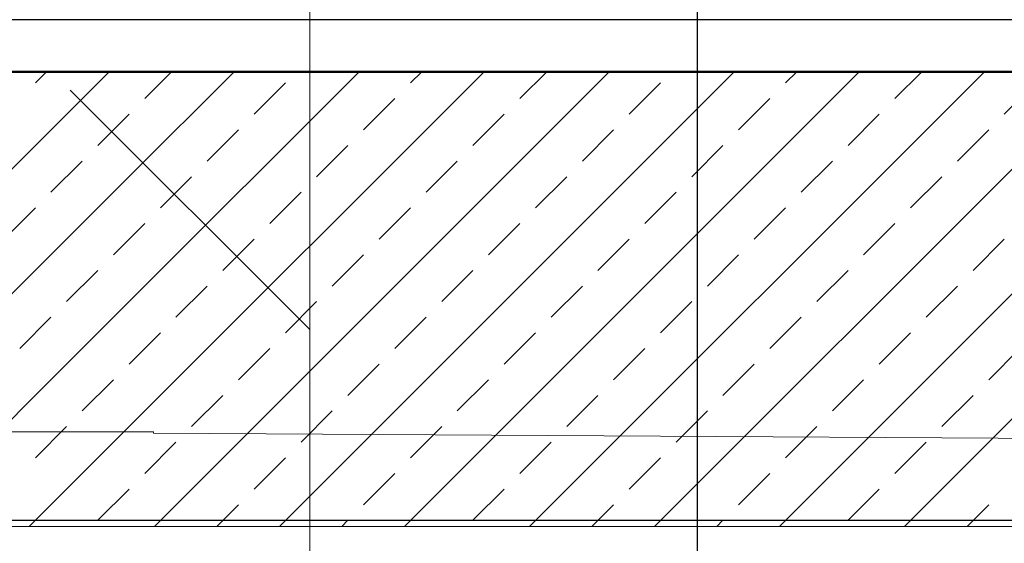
# Model space of a CAD drawing. Header units: millimetres. Extents: x -7161 to 110057, y -144197 to 43481.
# Tile 14 of 30: x 49915 to 53451, y -2232 to -351. Entities that reach past the tile are written whole.
import ezdxf

# ---------------------------------------------------------------- set-up
doc = ezdxf.new("R2010")
doc.units = ezdxf.units.MM
for name, color, linetype, lineweight in [('Каркас', 130, 'Continuous', 50), ('Несущие стены', 10, 'Continuous', 40), ('Обмерные чертежи _09_02_2026_ 3 эт_dwg', 8, 'Continuous', 9), ('Оси', 7, 'Continuous', 9), ('Плита', 7, 'Continuous', 9), ('Штриховка', 7, 'Continuous', 9)]:
    doc.layers.add(name, color=color, linetype=linetype, lineweight=lineweight)

# ---------------------------------------------------------------- blocks, each defined once
blk = doc.blocks.new('Обмерные чертежи _09_02_2026_ 3 эт_dwg_ось сокольники-2039262-Cхема демонтажа сборных ребристых плит перекрытия 3 этажа в осях _Г-Ж_1-3 и Г-Ж_10-12_')
at = {"layer": 'Оси', "color": 250, "lineweight": 30, "flags": 128}
for points in [[(-455016.1, 84678), (-455016.1, 80156.6), (-455016.1, 63892), (-455016.1, 56540.4), (-455016.1, 51884.2), (-455016.1, 45174.3), (-455016.1, 43179.1), (-455016.1, 36624.4), (-455016.1, 36124.4)], [(-445519.6, 43384.3), (-452017.7, 43384.3), (-455016.1, 43384.3), (-459017.2, 43384.3), (-462418.1, 43384.3), (-470317, 43384.3), (-482815.7, 43384.3), (-490714.2, 43384.3), (-493712.8, 43384.3), (-497864.2, 43384.3), (-500863.6, 43384.3), (-507364, 43384.3), (-513024.9, 43384.3), (-513524.9, 43384.3)], [(-445519.6, 41586.2), (-452017.7, 41586.2), (-455016.1, 41586.2), (-459017.2, 41586.2), (-462418.1, 41586.2), (-470317, 41586.2), (-482815.7, 41586.2), (-490714.2, 41586.2), (-493712.8, 41586.2), (-497864.2, 41586.2), (-500863.6, 41586.2), (-507364, 41586.2), (-513024.9, 41586.2), (-513524.9, 41586.2)]]:
    blk.add_lwpolyline(points, dxfattribs=at)
blk = doc.blocks.new('Обмерные чертежи _09_02_2026_ 3 эт_dwg-2039254-Cхема демонтажа сборных ребристых плит перекрытия 3 этажа в осях _Г-Ж_1-3 и Г-Ж_10-12_')
at = {"lineweight": 9}
blk.add_line((-547277.4, -149827.4), (-546417, -150687.7), dxfattribs=at)
at = {"lineweight": 9, "flags": 128}
blk.add_lwpolyline([(-547277.4, -140031), (-546417, -140891.3), (-546417, -152971.8), (-543935.8, -152971.8)], dxfattribs=at)
at = {"layer": 'Каркас', "flags": 128}
blk.add_lwpolyline([(-549214, -149461.4), (-541940.3, -149461.4), (-541940.3, -149761.4), (-549214, -149761.4)], close=True, dxfattribs=at)
at = {"layer": 'Несущие стены', "color": 7, "lineweight": 9, "flags": 128}
blk.add_lwpolyline([(-583379.9, -142702.8), (-549460.7, -142702.8), (-549460.7, -142602.6), (-549023.2, -142602.6), (-549023.2, -143102.5), (-548902.8, -143102.5), (-548902.8, -143433.9), (-549021.7, -143433.9), (-548962.7, -151055.9), (-548317.3, -151055.9), (-548317.3, -151052.3), (-547715.6, -151055.9), (-546977.8, -151055.9), (-546977.8, -151060.3), (-542124.8, -151089.4), (-542183.8, -143311.4), (-542054.5, -143311.4), (-542054.5, -142712.9), (-536235.3, -142676.9), (-536235.3, -142671.9), (-535876.2, -142671.9), (-536005.5, -118620.8)], dxfattribs=at)
at = {"layer": 'Плита', "flags": 128}
blk.add_lwpolyline([(-542715.4, -139221.9), (-541940.3, -139235.8), (-541940.3, -151395.1), (-549210.9, -151395.1), (-549210.9, -149477.8), (-583509.4, -149477.8), (-583509.4, -151300.1), (-591056.1, -151300.1), (-591125.1, -139072.6)], dxfattribs=at)
at = {"layer": 'Штриховка'}
for p, q in [((-548771.4, -151395.1), (-547137.7, -149761.4)), ((-547402.7, -149801.9), (-547362.2, -149761.4)), ((-547009.9, -149858), (-546913.2, -149761.4)), ((-546975.3, -151395.1), (-545341.6, -149761.4)), ((-546526.3, -151395.1), (-544892.6, -149761.4)), ((-546077.3, -151395.1), (-544443.6, -149761.4)), ((-546055.7, -149801.9), (-546015.2, -149761.4)), ((-545662.8, -149858), (-545566.1, -149761.4)), ((-545628.3, -151395.1), (-543994.6, -149761.4)), ((-545179.3, -151395.1), (-543545.6, -149761.4)), ((-544730.3, -151395.1), (-543096.6, -149761.4)), ((-544708.7, -149801.9), (-544668.1, -149761.4)), ((-544315.8, -149858), (-544219.1, -149761.4)), ((-544281.3, -151395.1), (-542647.6, -149761.4)), ((-546617, -149914.2), (-546504.7, -149801.9)), ((-545269.9, -149914.2), (-545157.7, -149801.9)), ((-543922.9, -149914.2), (-543810.6, -149801.9)), ((-546224.1, -149970.3), (-546111.8, -149858)), ((-544877, -149970.3), (-544764.8, -149858)), ((-547178.2, -150026.4), (-547066, -149914.2)), ((-545831.2, -150026.4), (-545718.9, -149914.2)), ((-544484.2, -150026.4), (-544371.9, -149914.2)), ((-546785.3, -150082.5), (-546673.1, -149970.3)), ((-545438.3, -150082.5), (-545326.1, -149970.3)), ((-544091.3, -150082.5), (-543979, -149970.3)), ((-546392.5, -150138.7), (-546280.2, -150026.4)), ((-545045.4, -150138.7), (-544933.2, -150026.4)), ((-547346.6, -150194.8), (-547234.4, -150082.5)), ((-545999.6, -150194.8), (-545887.3, -150082.5)), ((-544652.5, -150194.8), (-544540.3, -150082.5)), ((-546953.7, -150250.9), (-546841.5, -150138.7)), ((-545606.7, -150250.9), (-545494.4, -150138.7)), ((-544259.6, -150250.9), (-544147.4, -150138.7)), ((-546560.8, -150307), (-546448.6, -150194.8)), ((-545213.8, -150307), (-545101.5, -150194.8)), ((-547515, -150363.2), (-547402.7, -150250.9)), ((-546168, -150363.2), (-546055.7, -150250.9)), ((-544820.9, -150363.2), (-544708.7, -150250.9)), ((-545775.1, -150419.3), (-545662.8, -150307)), ((-544428, -150419.3), (-544315.8, -150307)), ((-546729.2, -150475.4), (-546617, -150363.2)), ((-545382.2, -150475.4), (-545269.9, -150363.2)), ((-544035.1, -150475.4), (-543922.9, -150363.2)), ((-546336.3, -150531.5), (-546224.1, -150419.3)), ((-544989.3, -150531.5), (-544877, -150419.3)), ((-547290.5, -150587.7), (-547178.2, -150475.4)), ((-545943.4, -150587.7), (-545831.2, -150475.4)), ((-544596.4, -150587.7), (-544484.2, -150475.4)), ((-546897.6, -150643.8), (-546785.3, -150531.5)), ((-545550.6, -150643.8), (-545438.3, -150531.5)), ((-544203.5, -150643.8), (-544091.3, -150531.5)), ((-546504.7, -150699.9), (-546392.5, -150587.7)), ((-545157.7, -150699.9), (-545045.4, -150587.7)), ((-547458.9, -150756), (-547346.6, -150643.8)), ((-546111.8, -150756), (-545999.6, -150643.8)), ((-544764.8, -150756), (-544652.5, -150643.8)), ((-545718.9, -150812.2), (-545606.7, -150699.9)), ((-544371.9, -150812.2), (-544259.6, -150699.9)), ((-546673.1, -150868.3), (-546560.8, -150756)), ((-545326.1, -150868.3), (-545213.8, -150756)), ((-543979, -150868.3), (-543866.8, -150756)), ((-546280.2, -150924.4), (-546168, -150812.2)), ((-544933.2, -150924.4), (-544820.9, -150812.2)), ((-547234.4, -150980.6), (-547122.1, -150868.3)), ((-545887.3, -150980.6), (-545775.1, -150868.3)), ((-544540.3, -150980.6), (-544428, -150868.3)), ((-546841.5, -151036.7), (-546729.2, -150924.4)), ((-545494.4, -151036.7), (-545382.2, -150924.4)), ((-544147.4, -151036.7), (-544035.1, -150924.4)), ((-546448.6, -151092.8), (-546336.3, -150980.6)), ((-545101.5, -151092.8), (-544989.3, -150980.6)), ((-547402.7, -151148.9), (-547290.5, -151036.7)), ((-546055.7, -151148.9), (-545943.4, -151036.7)), ((-544708.7, -151148.9), (-544596.4, -151036.7)), ((-547009.9, -151205.1), (-546897.6, -151092.8)), ((-545662.8, -151205.1), (-545550.6, -151092.8)), ((-544315.8, -151205.1), (-544203.5, -151092.8)), ((-546617, -151261.2), (-546504.7, -151148.9)), ((-545269.9, -151261.2), (-545157.7, -151148.9)), ((-546224.1, -151317.3), (-546111.8, -151205.1)), ((-544877, -151317.3), (-544764.8, -151205.1)), ((-547178.2, -151373.4), (-547066, -151261.2)), ((-545831.2, -151373.4), (-545718.9, -151261.2)), ((-544484.2, -151373.4), (-544371.9, -151261.2)), ((-546750.8, -151395.1), (-546673.1, -151317.3)), ((-545403.8, -151395.1), (-545326.1, -151317.3)), ((-544056.8, -151395.1), (-543979, -151317.3)), ((-546301.8, -151395.1), (-546280.2, -151373.4)), ((-544954.8, -151395.1), (-544933.2, -151373.4))]:
    blk.add_line(p, q, dxfattribs=at)
at = {"layer": 'Штриховка', "flags": 128}
for points in [[(-548322.4, -151395.1), (-547063.4, -150136.1), (-546688.7, -149761.4)], [(-547873.4, -151395.1), (-547063.4, -150585.1), (-546239.7, -149761.4)], [(-547424.4, -151395.1), (-547063.4, -151034.1), (-545790.6, -149761.4)], [(-547122.1, -150419.3), (-547063.4, -150360.6), (-547009.9, -150307)], [(-547066, -150812.2), (-547063.4, -150809.6), (-546953.7, -150699.9)]]:
    blk.add_lwpolyline(points, dxfattribs=at)
blk.add_blockref('Обмерные чертежи _09_02_2026_ 3 эт_dwg_ось сокольники-2039262-Cхема демонтажа сборных ребристых плит перекрытия 3 этажа в осях _Г-Ж_1-3 и Г-Ж_10-12_', (-90010.3, -192960))

msp = doc.modelspace()

# ---------------------------------------------------------------- block references
at = {"layer": 'Обмерные чертежи _09_02_2026_ 3 эт_dwg', "color": 7}
msp.add_blockref('Обмерные чертежи _09_02_2026_ 3 эт_dwg-2039254-Cхема демонтажа сборных ребристых плит перекрытия 3 этажа в осях _Г-Ж_1-3 и Г-Ж_10-12_', (597374.3, 149223.7), dxfattribs=at)

doc.saveas('drawing.dxf')
